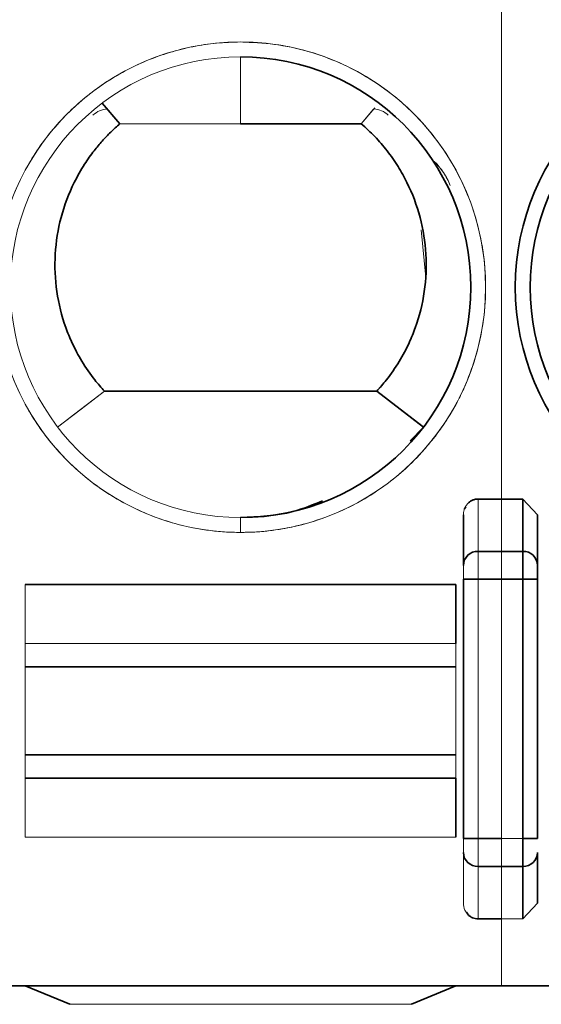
# Model space of a CAD drawing. Header units: millimetres. Extents: x 0 to 420, y 0 to 297.
# Tile 43 of 145: x 146.95 to 148.71, y 249.61 to 252.92. Entities that reach past the tile are written whole.
import ezdxf

# ---------------------------------------------------------------- set-up
doc = ezdxf.new("R2010")
doc.units = ezdxf.units.MM

msp = doc.modelspace()

# ---------------------------------------------------------------- linework, layer by layer
at = {"color": 142, "linetype": 'Continuous', "lineweight": 18, "true_color": 0x0080c0}
for p, q in [((148.5728, 251.3117), (148.5728, 254.5368)), ((147.6945, 252.7993), (147.6945, 252.5743)), ((147.6945, 252.5743), (147.6945, 252.7993)), ((147.6945, 252.5743), (147.6945, 252.7993)), ((148.1007, 252.5743), (148.1462, 252.6274)), ((148.1414, 252.6218), (148.1007, 252.5743)), ((148.1007, 252.5742), (148.1414, 252.6218)), ((148.1599, 252.6434), (148.1602, 252.6438)), ((148.1599, 252.6434), (148.1602, 252.6438)), ((147.6945, 252.5743), (147.2883, 252.5743)), ((147.6945, 252.5743), (147.2883, 252.5743)), ((147.2883, 252.5743), (147.6945, 252.5743)), ((147.2883, 252.5743), (147.6945, 252.5743)), ((148.1007, 252.5743), (147.6945, 252.5743)), ((148.1007, 252.5743), (147.6945, 252.5743)), ((148.1007, 252.5743), (147.6945, 252.5743)), ((148.3181, 252.0574), (148.3025, 252.2175)), ((148.3181, 252.0574), (148.3025, 252.2175)), ((148.1528, 251.6743), (148.1695, 251.6931)), ((148.1528, 251.6743), (148.1695, 251.6931)), ((147.2363, 251.6743), (147.0786, 251.5539)), ((147.2363, 251.6743), (147.0786, 251.5539)), ((147.1175, 251.5836), (147.2363, 251.6743)), ((147.2363, 251.6743), (147.2363, 251.6743)), ((148.4945, 251.3117), (148.4945, 251.1355)), ((148.5728, 251.1355), (148.5728, 251.3117)), ((148.6445, 251.3117), (148.6945, 251.2585)), ((148.4445, 251.0885), (148.4445, 251.2585)), ((148.4445, 251.1735), (148.4445, 251.2585)), ((147.6945, 251.1993), (147.6945, 251.2493)), ((148.4945, 251.0415), (148.4945, 251.1355)), ((148.5728, 251.1355), (148.5728, 251.0415)), ((148.4445, 251.0415), (148.4445, 251.0885)), ((146.9695, 251.0243), (148.4195, 251.0243)), ((146.9695, 250.8258), (146.9695, 251.0243)), ((148.4195, 251.0243), (148.4195, 250.8258)), ((148.4445, 251.0415), (148.4445, 250.1693)), ((148.4445, 251.0415), (148.4945, 251.0415)), ((148.4945, 251.0415), (148.4945, 250.1693)), ((148.5728, 250.1693), (148.5728, 251.0415)), ((148.4195, 250.8258), (146.9695, 250.8258)), ((146.9695, 250.8258), (146.9695, 250.7469)), ((148.4195, 250.8258), (148.4195, 250.7469)), ((146.9695, 250.7469), (146.9695, 250.4516)), ((148.4195, 250.7469), (146.9695, 250.7469)), ((148.4195, 250.4516), (148.4195, 250.7469)), ((146.9695, 250.4516), (148.4195, 250.4516)), ((146.9695, 250.4516), (146.9695, 250.3727)), ((148.4195, 250.4516), (148.4195, 250.3727)), ((146.9695, 250.1743), (146.9695, 250.3727)), ((146.9695, 250.3727), (148.4195, 250.3727)), ((148.4195, 250.3727), (148.4195, 250.1743)), ((148.4195, 250.1743), (146.9695, 250.1743)), ((148.4945, 250.1693), (148.4445, 250.1693)), ((148.4445, 249.9523), (148.4445, 250.1618)), ((148.4945, 250.1693), (148.6445, 250.1693)), ((148.4945, 250.0753), (148.4945, 250.1693)), ((148.5728, 250.1693), (148.5728, 250.0753)), ((148.4445, 250.1223), (148.4445, 249.9523)), ((148.4945, 250.0753), (148.4945, 249.8991)), ((148.5728, 249.8991), (148.5728, 250.0753)), ((148.6445, 249.8991), (148.4945, 249.8991)), ((148.5728, 249.6743), (148.5728, 249.8991)), ((146.9695, 249.6743), (147.1195, 249.6118)), ((148.2695, 249.6118), (148.4195, 249.6743)), ((148.2695, 249.6118), (147.1195, 249.6118))]:
    msp.add_line(p, q, dxfattribs=at)
at = {"color": 7, "linetype": 'Continuous', "lineweight": 35}
for p, q in [((147.2289, 252.6438), (147.2883, 252.5742)), ((147.2883, 252.5743), (147.2289, 252.6438)), ((148.1007, 252.5743), (147.6945, 252.5743)), ((147.2363, 251.6743), (148.1528, 251.6743)), ((148.3104, 251.5539), (148.1528, 251.6743)), ((148.3104, 251.5538), (148.2653, 251.5071)), ((148.4945, 251.3117), (148.6445, 251.3117)), ((148.4945, 251.3117), (148.5728, 251.3117)), ((148.6445, 251.1355), (148.6445, 251.3117)), ((148.4445, 251.0885), (148.4445, 251.2585)), ((148.6945, 251.0885), (148.6945, 251.2585)), ((148.4945, 251.1355), (148.6445, 251.1355)), ((148.4945, 251.1355), (148.5728, 251.1355)), ((148.6445, 251.1355), (148.6445, 251.0415)), ((146.9695, 251.0243), (148.4195, 251.0243)), ((148.4195, 251.0243), (148.4195, 250.8258)), ((148.4445, 251.0415), (148.4945, 251.0415)), ((148.4445, 251.0415), (148.4445, 250.1693)), ((148.6445, 251.0415), (148.4945, 251.0415)), ((148.5728, 251.0415), (148.4945, 251.0415)), ((148.6445, 251.0415), (148.6945, 251.0415)), ((148.6445, 250.1693), (148.6445, 251.0415)), ((148.6945, 250.1693), (148.6945, 251.0415)), ((148.4195, 250.7469), (146.9695, 250.7469)), ((148.4195, 250.4516), (146.9695, 250.4516)), ((146.9695, 250.3727), (148.4195, 250.3727)), ((148.4195, 250.3727), (148.4195, 250.1743)), ((148.4945, 250.1693), (148.4445, 250.1693)), ((148.4945, 250.1693), (148.5728, 250.1693)), ((148.6445, 250.1693), (148.6445, 250.0753)), ((148.6945, 250.1693), (148.6445, 250.1693)), ((148.6945, 250.1223), (148.6945, 249.9523)), ((148.6445, 250.0753), (148.4945, 250.0753)), ((148.5728, 250.0753), (148.4945, 250.0753)), ((148.6445, 249.8991), (148.6445, 250.0753)), ((148.6945, 249.9523), (148.6445, 249.8991)), ((148.5728, 249.8991), (148.4945, 249.8991)), ((130.8695, 249.6743), (148.5728, 249.6743)), ((145.0623, 249.6743), (164.5195, 249.6743)), ((146.9695, 249.6743), (147.1195, 249.6118)), ((148.2695, 249.6118), (148.4195, 249.6743))]:
    msp.add_line(p, q, dxfattribs=at)
at = {"color": 142, "linetype": 'Continuous', "lineweight": 18, "true_color": 0x0080c0, "flags": 128}
msp.add_lwpolyline([(147.0786, 251.5539), (147.1575, 251.6141), (147.2363, 251.6743)], dxfattribs=at)
at = {"color": 7, "linetype": 'Continuous', "lineweight": 35, "flags": 128}
for points in [[(147.2363, 251.6743), (147.429, 251.6743), (147.5253, 251.6743), (147.6217, 251.6743), (147.718, 251.6743), (147.9107, 251.6743), (148.0071, 251.6743), (148.1528, 251.6743)], [(148.1528, 251.6743), (148.2316, 251.6141), (148.3097, 251.5544)]]:
    msp.add_lwpolyline(points, dxfattribs=at)
at = {"color": 7, "linetype": 'Continuous', "lineweight": 35}
for radius in [0.825, 0.775]:
    msp.add_circle((149.4445, 252.0243), radius, dxfattribs=at)
at = {"color": 142, "linetype": 'Continuous', "lineweight": 18, "true_color": 0x0080c0}
for centre, radius, start, end in [((147.6945, 252.0243), 0.825, 90, 270), ((147.6945, 252.0243), 0.825, 270, 90), ((147.6945, 252.0243), 0.775, 90, 270), ((147.6945, 252.0243), 0.775, 270, 90), ((147.2506, 252.5495), 0.075, 93.4735, 135), ((148.1385, 252.5495), 0.075, 45, 86.5127), ((148.4931, 251.087), 0.0486, 88.2746, 178.1638), ((148.4931, 250.1239), 0.0486, 181.8362, 271.7254)]:
    msp.add_arc(centre, radius, start, end, dxfattribs=at)
at = {"color": 7, "linetype": 'Continuous', "lineweight": 35}
for centre, radius, start, end in [((147.6945, 252.0243), 0.775, 270, 90), ((148.4931, 251.087), 0.0486, 88.2746, 178.1638), ((148.646, 251.087), 0.0486, 1.8362, 91.7254), ((148.4931, 250.1239), 0.0486, 181.8362, 271.7254), ((148.646, 250.1239), 0.0486, 268.2746, 358.1638)]:
    msp.add_arc(centre, radius, start, end, dxfattribs=at)
at = {"color": 142, "linetype": 'Continuous', "lineweight": 18, "true_color": 0x0080c0}
for points, knots in [([(147.6945, 251.1993), (147.6765, 251.1996), (147.6405, 251.2003), (147.5867, 251.2058), (147.5245, 251.216), (147.4546, 251.2335), (147.3529, 251.2699), (147.2332, 251.3339), (147.1074, 251.4371), (147.0041, 251.563), (146.9274, 251.7065), (146.8802, 251.8623), (146.8642, 252.0243), (146.8802, 252.1862), (146.9274, 252.342), (147.0041, 252.4856), (147.1074, 252.6114), (147.2332, 252.7146), (147.353, 252.7786), (147.4547, 252.8151), (147.5334, 252.8346), (147.6136, 252.847), (147.6676, 252.8485), (147.6945, 252.8493)], [0, 0, 0, 0, 0.020895, 0.041722, 0.06257, 0.093901, 0.125126, 0.187606, 0.250086, 0.312567, 0.375047, 0.437527, 0.500007, 0.562487, 0.624968, 0.687448, 0.749928, 0.812408, 0.874888, 0.906219, 0.937444, 0.968749, 1, 1, 1, 1]), ([(148.3502, 251.5235), (148.3615, 251.5389), (148.3841, 251.5697), (148.4138, 251.6188), (148.4402, 251.6696), (148.4706, 251.7397), (148.4994, 251.8312), (148.5246, 251.982), (148.5165, 252.1751), (148.4436, 252.3947), (148.3133, 252.586), (148.1649, 252.7095), (148.0297, 252.7811), (147.9216, 252.8199), (147.8092, 252.8447), (147.7328, 252.8477), (147.6945, 252.8493)], [0, 0, 0, 0, 0.0313525, 0.0625718, 0.0938097, 0.1252178, 0.187715, 0.2503607, 0.3751989, 0.500037, 0.6248752, 0.7497134, 0.8122106, 0.8748563, 0.9373911, 1, 1, 1, 1]), ([(147.6945, 252.8493), (147.7136, 252.8489), (147.7518, 252.8481), (147.8278, 252.8399), (147.9216, 252.8202), (148.0296, 252.781), (148.1312, 252.7274), (148.2244, 252.6601), (148.3073, 252.5806), (148.3784, 252.4904), (148.4364, 252.3912), (148.4801, 252.2849), (148.5086, 252.1736), (148.5214, 252.0594), (148.5184, 251.9445), (148.4994, 251.8312), (148.4649, 251.7216), (148.4237, 251.6352), (148.3841, 251.5698), (148.3615, 251.5389), (148.3502, 251.5235)], [0, 0, 0, 0, 0.031247, 0.062507, 0.125037, 0.187543, 0.249987, 0.312502, 0.375028, 0.437483, 0.499968, 0.5625, 0.624993, 0.687443, 0.749965, 0.812486, 0.874932, 0.93743, 0.96867, 1, 1, 1, 1]), ([(148.4005, 252.3666), (148.3972, 252.374), (148.3906, 252.3889), (148.3779, 252.4099), (148.3633, 252.4298), (148.352, 252.4417), (148.3463, 252.4477)], [0, 0, 0, 0, 0.247357, 0.4985458, 0.7476766, 1, 1, 1, 1]), ([(148.3463, 252.4477), (148.352, 252.4417), (148.3633, 252.4298), (148.3827, 252.4034), (148.3943, 252.3816), (148.4005, 252.3666), (148.4005, 252.3666)], [0, 0, 0, 0, 0.252459, 0.501724, 0.999922, 1, 1, 1, 1]), ([(147.6945, 251.1993), (147.7156, 251.1997), (147.7576, 251.2006), (147.8204, 251.2082), (147.8927, 251.2221), (147.9737, 251.246), (148.061, 251.2831), (148.1436, 251.3299), (148.22, 251.3861), (148.2902, 251.4501), (148.3302, 251.499), (148.3502, 251.5235)], [0, 0, 0, 0, 0.083354, 0.166542, 0.250056, 0.374866, 0.500037, 0.624847, 0.750018, 0.874919, 1, 1, 1, 1]), ([(148.3502, 251.5235), (148.3404, 251.5111), (148.3209, 251.4864), (148.2782, 251.4398), (148.2202, 251.386), (148.1436, 251.33), (148.0611, 251.2831), (147.9738, 251.246), (147.8827, 251.2191), (147.8049, 251.2057), (147.7419, 251.2), (147.7104, 251.1995), (147.6945, 251.1993)], [0, 0, 0, 0, 0.062341, 0.124944, 0.249988, 0.37502, 0.499923, 0.625032, 0.749896, 0.874983, 0.937328, 1, 1, 1, 1]), ([(148.4445, 251.2585), (148.445, 251.2641), (148.4459, 251.2743), (148.4518, 251.287), (148.4608, 251.2989), (148.4749, 251.3094), (148.4882, 251.311), (148.4945, 251.3117)], [0, 0, 0, 0, 0.207972, 0.378267, 0.510918, 0.764155, 1, 1, 1, 1]), ([(148.4445, 251.2585), (148.445, 251.2641), (148.4459, 251.2743), (148.4518, 251.287), (148.4608, 251.2989), (148.4749, 251.3094), (148.4882, 251.311), (148.4945, 251.3117)], [0, 0, 0, 0, 0.207972, 0.378267, 0.510918, 0.764155, 1, 1, 1, 1]), ([(148.4445, 251.0885), (148.4445, 251.0996), (148.4494, 251.1126), (148.4689, 251.1309), (148.4828, 251.1355), (148.4945, 251.1355)], [0, 0, 0, 0, 0.5, 0.5, 1, 1, 1, 1]), ([(148.4945, 251.1355), (148.4945, 251.129), (148.4945, 251.1161), (148.4945, 251.0817), (148.4945, 251.0606), (148.4945, 251.0415)], [0, 0, 0, 0, 0.5, 0.5, 1, 1, 1, 1]), ([(148.4945, 251.1355), (148.4945, 251.129), (148.4945, 251.1161), (148.4945, 251.0817), (148.4945, 251.0606), (148.4945, 251.0415)], [0, 0, 0, 0, 0.5, 0.5, 1, 1, 1, 1]), ([(148.4445, 251.0885), (148.4445, 251.0875), (148.4445, 251.0856), (148.4445, 251.08), (148.4445, 251.0707), (148.4445, 251.0592), (148.4445, 251.0492), (148.4445, 251.0441), (148.4445, 251.0415)], [0, 0, 0, 0, 0.125545, 0.248846, 0.499854, 0.748137, 0.87218, 1, 1, 1, 1]), ([(148.4445, 251.0885), (148.4445, 251.0852), (148.4445, 251.0788), (148.4445, 251.0616), (148.4445, 251.0511), (148.4445, 251.0415)], [0, 0, 0, 0, 0.5, 0.5, 1, 1, 1, 1]), ([(146.9695, 250.8258), (146.9695, 250.826), (146.9695, 250.8266), (146.9695, 250.8281), (146.9695, 250.8304), (146.9695, 250.8339), (146.9695, 250.8381), (146.9695, 250.844), (146.9695, 250.8498), (146.9695, 250.8567), (146.9695, 250.8646), (146.9695, 250.8742), (146.9695, 250.8838), (146.9695, 250.8925), (146.9695, 250.9005), (146.9695, 250.9099), (146.9695, 250.9203), (146.9695, 250.9333), (146.9695, 250.9461), (146.9695, 250.9564), (146.9695, 250.9652), (146.9695, 250.9726), (146.9695, 250.9807), (146.9695, 250.9891), (146.9695, 250.9971), (146.9695, 251.0046), (146.9695, 251.0099), (146.9695, 251.0144), (146.9695, 251.0176), (146.9695, 251.0205), (146.9695, 251.0227), (146.9695, 251.024), (146.9695, 251.0242), (146.9695, 251.0243)], [0, 0, 0, 0, 0.013172, 0.032609, 0.064272, 0.089109, 0.12586, 0.153744, 0.195891, 0.21733, 0.250175, 0.298804, 0.33397, 0.358139, 0.394011, 0.417886, 0.453964, 0.500136, 0.548777, 0.583946, 0.608115, 0.643987, 0.667863, 0.703947, 0.750135, 0.779909, 0.823173, 0.84437, 0.875847, 0.900243, 0.937018, 0.96815, 1, 1, 1, 1]), ([(148.4195, 251.0243), (148.4195, 251.0242), (148.4195, 251.0242), (148.4195, 251.0238), (148.4195, 251.0228), (148.4195, 251.0209), (148.4195, 251.0182), (148.4195, 251.0139), (148.4195, 251.0093), (148.4195, 251.0037), (148.4195, 250.9981), (148.4195, 250.9922), (148.4195, 250.9861), (148.4195, 250.9804), (148.4195, 250.9729), (148.4195, 250.9654), (148.4195, 250.9565), (148.4195, 250.9461), (148.4195, 250.9345), (148.4195, 250.9246), (148.4195, 250.9166), (148.4195, 250.9094), (148.4195, 250.9008), (148.4195, 250.8928), (148.4195, 250.8839), (148.4195, 250.8743), (148.4195, 250.8648), (148.4195, 250.8556), (148.4195, 250.8491), (148.4195, 250.8432), (148.4195, 250.8389), (148.4195, 250.8344), (148.4195, 250.8308), (148.4195, 250.8277), (148.4195, 250.8264), (148.4195, 250.8258)], [0, 0, 0, 0, 0.012845, 0.031856, 0.062986, 0.087552, 0.124154, 0.152118, 0.194671, 0.216424, 0.249857, 0.28287, 0.302321, 0.331157, 0.355034, 0.390897, 0.415053, 0.451974, 0.499871, 0.53287, 0.552316, 0.581148, 0.605025, 0.640887, 0.665043, 0.701961, 0.749846, 0.779086, 0.821764, 0.842784, 0.874154, 0.898614, 0.935738, 0.967401, 1, 1, 1, 1]), ([(148.4445, 251.0415), (148.4445, 251.0415), (148.4494, 251.0415), (148.4689, 251.0415), (148.4828, 251.0415), (148.4945, 251.0415)], [0, 0, 0, 0, 0.5, 0.5, 1, 1, 1, 1]), ([(148.4195, 250.7469), (148.4195, 250.7465), (148.4195, 250.7457), (148.4195, 250.7436), (148.4195, 250.7406), (148.4195, 250.737), (148.4195, 250.7333), (148.4195, 250.7298), (148.4195, 250.7253), (148.4195, 250.7197), (148.4195, 250.713), (148.4195, 250.7048), (148.4195, 250.6972), (148.4195, 250.6884), (148.4195, 250.6814), (148.4195, 250.6739), (148.4195, 250.6667), (148.4195, 250.6592), (148.4195, 250.6514), (148.4195, 250.6435), (148.4195, 250.6354), (148.4195, 250.6271), (148.4195, 250.6194), (148.4195, 250.6098), (148.4195, 250.6006), (148.4195, 250.59), (148.4195, 250.5814), (148.4195, 250.5727), (148.4195, 250.5646), (148.4195, 250.5566), (148.4195, 250.5487), (148.4195, 250.5409), (148.4195, 250.5332), (148.4195, 250.5257), (148.4195, 250.5191), (148.4195, 250.5112), (148.4195, 250.5041), (148.4195, 250.4967), (148.4195, 250.4895), (148.4195, 250.4824), (148.4195, 250.477), (148.4195, 250.4728), (148.4195, 250.4687), (148.4195, 250.4649), (148.4195, 250.4613), (148.4195, 250.4578), (148.4195, 250.4548), (148.4195, 250.4528), (148.4195, 250.4519), (148.4195, 250.4516)], [0, 0, 0, 0, 0.01612, 0.032035, 0.063354, 0.08806, 0.102791, 0.124825, 0.140816, 0.164889, 0.19529, 0.216892, 0.249965, 0.26915, 0.297415, 0.311365, 0.332119, 0.35616, 0.370546, 0.392135, 0.416235, 0.430801, 0.452861, 0.471493, 0.499968, 0.519153, 0.547419, 0.561369, 0.582123, 0.606164, 0.62055, 0.642139, 0.666238, 0.680804, 0.702865, 0.721497, 0.749972, 0.766821, 0.791679, 0.822204, 0.843326, 0.855942, 0.874827, 0.899325, 0.914086, 0.936383, 0.967811, 0.986098, 1, 1, 1, 1]), ([(146.9695, 250.1743), (146.9695, 250.1743), (146.9695, 250.1743), (146.9695, 250.1747), (146.9695, 250.1757), (146.9695, 250.1776), (146.9695, 250.1804), (146.9695, 250.1846), (146.9695, 250.1892), (146.9695, 250.1948), (146.9695, 250.2014), (146.9695, 250.2098), (146.9695, 250.2184), (146.9695, 250.2264), (146.9695, 250.2338), (146.9695, 250.2427), (146.9695, 250.2528), (146.9695, 250.2657), (146.9695, 250.2786), (146.9695, 250.2892), (146.9695, 250.2985), (146.9695, 250.3065), (146.9695, 250.3153), (146.9695, 250.3247), (146.9695, 250.3339), (146.9695, 250.3429), (146.9695, 250.3494), (146.9695, 250.3554), (146.9695, 250.3597), (146.9695, 250.3642), (146.9695, 250.3678), (146.9695, 250.3708), (146.9695, 250.3721), (146.9695, 250.3727)], [0, 0, 0, 0, 0.013172, 0.032609, 0.064272, 0.089109, 0.12586, 0.153744, 0.195891, 0.21733, 0.250175, 0.298804, 0.33397, 0.358139, 0.394011, 0.417886, 0.453964, 0.500136, 0.548777, 0.583946, 0.608115, 0.643987, 0.667863, 0.703947, 0.750135, 0.779909, 0.823173, 0.84437, 0.875847, 0.900243, 0.937018, 0.96815, 1, 1, 1, 1]), ([(148.4195, 250.3727), (148.4195, 250.3725), (148.4195, 250.3719), (148.4195, 250.3704), (148.4195, 250.3681), (148.4195, 250.3645), (148.4195, 250.3603), (148.4195, 250.3543), (148.4195, 250.3484), (148.4195, 250.3416), (148.4195, 250.3354), (148.4195, 250.327), (148.4195, 250.319), (148.4195, 250.3102), (148.4195, 250.3025), (148.4195, 250.2926), (148.4195, 250.2835), (148.4195, 250.274), (148.4195, 250.2658), (148.4195, 250.2556), (148.4195, 250.2467), (148.4195, 250.2377), (148.4195, 250.2302), (148.4195, 250.2212), (148.4195, 250.2137), (148.4195, 250.2064), (148.4195, 250.2006), (148.4195, 250.194), (148.4195, 250.1889), (148.4195, 250.1844), (148.4195, 250.1812), (148.4195, 250.1781), (148.4195, 250.1759), (148.4195, 250.1745), (148.4195, 250.1743), (148.4195, 250.1743)], [0, 0, 0, 0, 0.012608, 0.031395, 0.062511, 0.087394, 0.125012, 0.153725, 0.196381, 0.217731, 0.250009, 0.278722, 0.321378, 0.342728, 0.375007, 0.40372, 0.446376, 0.467726, 0.500004, 0.528717, 0.571373, 0.592723, 0.625002, 0.653715, 0.696371, 0.717721, 0.749999, 0.778712, 0.821368, 0.842718, 0.874997, 0.90014, 0.937497, 0.968613, 1, 1, 1, 1]), ([(148.4445, 250.1693), (148.4445, 250.1667), (148.4445, 250.1617), (148.4445, 250.1517), (148.4445, 250.1402), (148.4445, 250.1308), (148.4445, 250.1252), (148.4445, 250.1233), (148.4445, 250.1223)], [0, 0, 0, 0, 0.125545, 0.248846, 0.499853, 0.748137, 0.87218, 1, 1, 1, 1]), ([(148.4445, 250.1693), (148.4445, 250.1693), (148.4494, 250.1693), (148.4689, 250.1693), (148.4828, 250.1693), (148.4945, 250.1693)], [0, 0, 0, 0, 0.5, 0.5, 1, 1, 1, 1]), ([(148.4445, 250.1693), (148.4445, 250.1597), (148.4445, 250.1492), (148.4445, 250.132), (148.4445, 250.1256), (148.4445, 250.1223)], [0, 0, 0, 0, 0.5, 0.5, 1, 1, 1, 1]), ([(148.4945, 250.1693), (148.4945, 250.1502), (148.4945, 250.1291), (148.4945, 250.0947), (148.4945, 250.0818), (148.4945, 250.0753)], [0, 0, 0, 0, 0.5, 0.5, 1, 1, 1, 1]), ([(148.4945, 250.1693), (148.4945, 250.1502), (148.4945, 250.1291), (148.4945, 250.0947), (148.4945, 250.0818), (148.4945, 250.0753)], [0, 0, 0, 0, 0.5, 0.5, 1, 1, 1, 1]), ([(148.4445, 250.1223), (148.4445, 250.1112), (148.4494, 250.0982), (148.4689, 250.0799), (148.4828, 250.0753), (148.4945, 250.0753)], [0, 0, 0, 0, 0.5, 0.5, 1, 1, 1, 1]), ([(148.4945, 249.8991), (148.4903, 249.8994), (148.4817, 249.9001), (148.4694, 249.9056), (148.4579, 249.9149), (148.4472, 249.9304), (148.4455, 249.9442), (148.4445, 249.9523)], [0, 0, 0, 0, 0.156059, 0.319314, 0.490919, 0.703477, 1, 1, 1, 1]), ([(148.4945, 249.8991), (148.4903, 249.8994), (148.4817, 249.9001), (148.4694, 249.9056), (148.4579, 249.9149), (148.4472, 249.9304), (148.4455, 249.9442), (148.4445, 249.9523)], [0, 0, 0, 0, 0.156059, 0.319314, 0.490919, 0.703477, 1, 1, 1, 1])]:
    msp.add_open_spline(points, degree=3, knots=knots, dxfattribs=at)
at = {"color": 7, "linetype": 'Continuous', "lineweight": 35}
for points, knots in [([(147.2883, 252.5742), (147.2779, 252.565), (147.257, 252.5464), (147.2282, 252.5159), (147.1983, 252.4804), (147.1659, 252.4347), (147.1243, 252.3615), (147.0863, 252.2605), (147.0663, 252.1357), (147.0718, 252.0096), (147.0964, 251.9102), (147.1281, 251.8326), (147.1598, 251.7731), (147.1973, 251.7184), (147.2252, 251.6868), (147.2363, 251.6743)], [0, 0, 0, 0, 0.041625, 0.083274, 0.124969, 0.180177, 0.250291, 0.375249, 0.499904, 0.624633, 0.749365, 0.803047, 0.874262, 0.950154, 1, 1, 1, 1]), ([(148.1528, 251.6743), (148.1637, 251.6866), (148.1916, 251.7181), (148.2289, 251.7725), (148.2607, 251.8321), (148.2924, 251.9095), (148.3173, 252.0091), (148.3227, 252.1353), (148.3028, 252.2602), (148.266, 252.3582), (148.2251, 252.4316), (148.1889, 252.4833), (148.1475, 252.5319), (148.1163, 252.5601), (148.1007, 252.5742)], [0, 0, 0, 0, 0.049103, 0.125386, 0.196016, 0.250212, 0.374679, 0.499812, 0.624548, 0.74929, 0.810042, 0.874624, 0.937348, 1, 1, 1, 1]), ([(147.9701, 251.3052), (147.9374, 251.2919), (147.8495, 251.2562), (147.7543, 251.2519), (147.6945, 251.2493)], [0, 0, 0, 0, 0.372392, 1, 1, 1, 1]), ([(148.4592, 251.2961), (148.4617, 251.2985), (148.4665, 251.3031), (148.4754, 251.308), (148.4847, 251.3111), (148.4913, 251.3115), (148.4945, 251.3117)], [0, 0, 0, 0, 0.258979, 0.504343, 0.755455, 1, 1, 1, 1]), ([(148.448, 251.2772), (148.4481, 251.2778), (148.4486, 251.2811), (148.4509, 251.2837), (148.4527, 251.2859)], [0, 0, 0, 0, 0.168788, 1, 1, 1, 1]), ([(148.6945, 251.0415), (148.6945, 251.0466), (148.6945, 251.0568), (148.6945, 251.0705), (148.6945, 251.0821), (148.6945, 251.0864), (148.6945, 251.0885)], [0, 0, 0, 0, 0.24848, 0.499857, 0.748508, 1, 1, 1, 1]), ([(148.4945, 249.8991), (148.4912, 249.8993), (148.4847, 249.8996), (148.4751, 249.9029), (148.4666, 249.9079), (148.459, 249.9139), (148.4561, 249.9192), (148.4548, 249.9216)], [0, 0, 0, 0, 0.206833, 0.410441, 0.622381, 0.827877, 1, 1, 1, 1])]:
    msp.add_open_spline(points, degree=3, knots=knots, dxfattribs=at)
at = {"color": 142, "linetype": 'Continuous', "lineweight": 18, "true_color": 0x0080c0}
msp.add_open_spline([(148.4005, 252.3666), (148.388, 252.3968), (148.3694, 252.4246), (148.3463, 252.4477)], degree=3, dxfattribs=at)
msp.add_open_spline([(148.4005, 252.3666), (148.388, 252.3968), (148.3694, 252.4246), (148.3463, 252.4477)], degree=3, dxfattribs=at)

doc.saveas('drawing.dxf')
